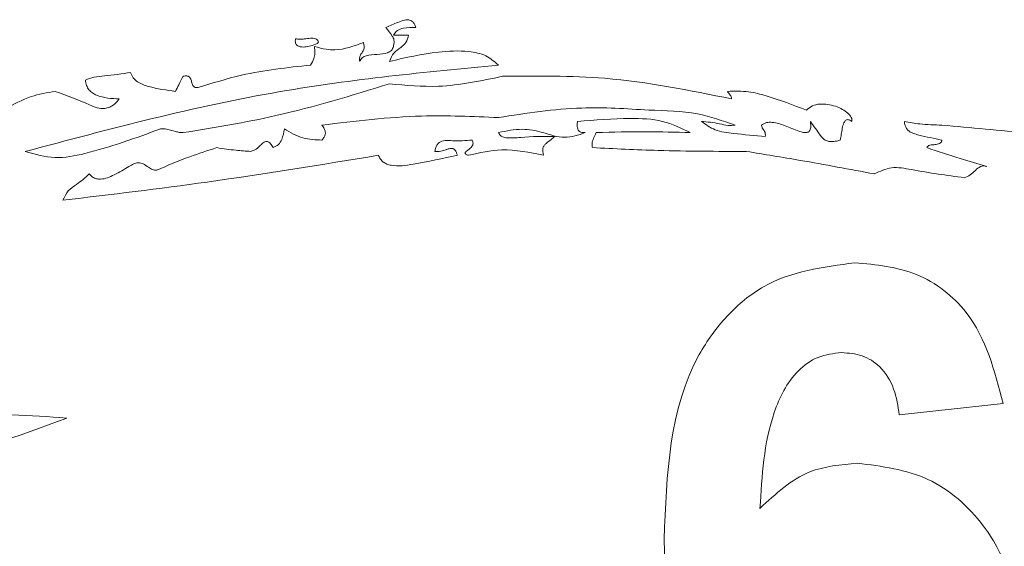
# Paper-space layout 'Sheet1' of a CAD drawing. Header units: millimetres. Extents: x 0 to 4318, y 0 to 2794.
# Tile 27 of 69: x 2352 to 2380, y 798 to 814. Entities that reach past the tile are written whole.
import ezdxf

# ---------------------------------------------------------------- set-up
doc = ezdxf.new("R2010")
doc.units = ezdxf.units.MM
doc.header["$LTSCALE"] = 5

psp = doc.layouts.new('Sheet1')

# ---------------------------------------------------------------- linework, layer by layer
at = {"color": 7, "linetype": 'Continuous', "lineweight": 15}
for p, q in [((2363.121, 813.199), (2362.681, 813.199)), ((2380.458, 802.452), (2377.433, 802.121))]:
    psp.add_line(p, q, dxfattribs=at)
for points, knots in [([(2363.339, 813.419), (2363.326, 813.454), (2363.303, 813.516), (2363.245, 813.588), (2363.148, 813.649), (2362.989, 813.644), (2362.758, 813.547), (2362.58, 813.47), (2362.463, 813.419)], [0, 0, 0, 0, 0.1070409, 0.1926624, 0.2665232, 0.4333363, 0.6277782, 1, 1, 1, 1]), ([(2362.463, 813.419), (2362.525, 813.338), (2362.599, 813.24), (2362.682, 813.119), (2362.701, 813.05), (2362.703, 812.965), (2362.689, 812.904), (2362.681, 812.869)], [0, 0, 0, 0, 0.49255, 0.591558, 0.70011, 0.83141, 1, 1, 1, 1]), ([(2362.567, 812.43), (2362.602, 812.518), (2362.669, 812.69), (2362.886, 812.823), (2363.067, 812.979), (2363.103, 813.123), (2363.121, 813.199)], [0, 0, 0, 0, 0.283536, 0.554125, 0.765822, 1, 1, 1, 1]), ([(2362.681, 813.199), (2362.716, 813.246), (2362.79, 813.345), (2363.031, 813.429), (2363.216, 813.423), (2363.339, 813.419)], [0, 0, 0, 0, 0.240246, 0.497626, 1, 1, 1, 1]), ([(2359.829, 813.093), (2359.824, 813.07), (2359.817, 813.029), (2359.823, 812.97), (2359.844, 812.923), (2359.888, 812.881), (2359.961, 812.854), (2360.078, 812.846), (2360.232, 812.868), (2360.368, 812.911), (2360.458, 812.952), (2360.483, 812.973), (2360.494, 812.981)], [0, 0, 0, 0, 0.0804852, 0.1454189, 0.2012619, 0.2546304, 0.3513155, 0.4631761, 0.6578307, 0.8871936, 0.9540424, 1, 1, 1, 1]), ([(2360.494, 812.981), (2360.492, 812.995), (2360.489, 813.02), (2360.47, 813.053), (2360.443, 813.077), (2360.375, 813.108), (2360.249, 813.107), (2360.096, 813.089), (2359.951, 813.071), (2359.867, 813.086), (2359.829, 813.093)], [0, 0, 0, 0, 0.056416, 0.105416, 0.152343, 0.201503, 0.405666, 0.652927, 0.841723, 1, 1, 1, 1]), ([(2361.808, 812.981), (2361.533, 812.88), (2361.179, 812.749), (2360.687, 812.78), (2360.493, 812.836), (2360.38, 812.869)], [0, 0, 0, 0, 0.587807, 0.759426, 1, 1, 1, 1]), ([(2361.698, 812.43), (2361.693, 812.471), (2361.686, 812.544), (2361.731, 812.639), (2361.779, 812.701), (2361.81, 812.76), (2361.827, 812.821), (2361.827, 812.897), (2361.815, 812.951), (2361.808, 812.981)], [0, 0, 0, 0, 0.2100086, 0.3695856, 0.5213044, 0.6135462, 0.7157017, 0.8395225, 1, 1, 1, 1]), ([(2360.38, 812.869), (2360.385, 812.805), (2360.395, 812.687), (2360.369, 812.496), (2360.304, 812.387), (2360.267, 812.324)], [0, 0, 0, 0, 0.339823, 0.620617, 1, 1, 1, 1]), ([(2362.681, 812.869), (2362.674, 812.847), (2362.662, 812.804), (2362.609, 812.732), (2362.457, 812.65), (2362.2, 812.636), (2361.95, 812.622), (2361.761, 812.547), (2361.718, 812.469), (2361.698, 812.43)], [0, 0, 0, 0, 0.060641, 0.11596, 0.22809, 0.497621, 0.773009, 0.888687, 1, 1, 1, 1]), ([(2365.746, 812.324), (2365.627, 812.425), (2365.377, 812.637), (2364.75, 812.756), (2363.802, 812.715), (2363.039, 812.539), (2362.567, 812.43)], [0, 0, 0, 0, 0.139574, 0.292609, 0.561668, 1, 1, 1, 1]), ([(2351.946, 809.804), (2354.41, 810.46), (2358.944, 811.669), (2363.614, 812.119), (2365.746, 812.324)], [0, 0, 0, 0, 0.543343, 1, 1, 1, 1]), ([(2360.267, 812.324), (2359.59, 812.251), (2358.475, 812.131), (2357.405, 811.797), (2356.984, 811.666)], [0, 0, 0, 0, 0.606341, 1, 1, 1, 1]), ([(2355.018, 812.108), (2354.763, 812.068), (2354.409, 812.012), (2353.958, 811.988), (2353.78, 811.919), (2353.698, 811.886)], [0, 0, 0, 0, 0.5760534, 0.8025612, 1, 1, 1, 1]), ([(2356.325, 811.557), (2356.063, 811.593), (2355.683, 811.646), (2355.26, 811.789), (2355.084, 811.949), (2355.04, 812.054), (2355.018, 812.108)], [0, 0, 0, 0, 0.534706, 0.7731377, 0.8837297, 1, 1, 1, 1]), ([(2353.698, 811.886), (2353.706, 811.833), (2353.721, 811.732), (2353.795, 811.603), (2353.899, 811.507), (2354.183, 811.361), (2354.459, 811.348), (2354.687, 811.338)], [0, 0, 0, 0, 0.129043, 0.241926, 0.350576, 0.463965, 1, 1, 1, 1]), ([(2356.546, 811.996), (2356.503, 811.915), (2356.427, 811.77), (2356.356, 811.622), (2356.325, 811.557)], [0, 0, 0, 0, 0.5584957, 1, 1, 1, 1]), ([(2356.984, 811.666), (2356.968, 811.665), (2356.939, 811.663), (2356.898, 811.672), (2356.862, 811.694), (2356.832, 811.731), (2356.804, 811.8), (2356.784, 811.888), (2356.745, 811.969), (2356.692, 812.001), (2356.652, 812.01), (2356.601, 812.009), (2356.566, 812.001), (2356.546, 811.996)], [0, 0, 0, 0, 0.075901, 0.137937, 0.192782, 0.273724, 0.359837, 0.541721, 0.707912, 0.763693, 0.826658, 0.903379, 1, 1, 1, 1]), ([(2362.567, 811.777), (2361.47, 811.439), (2359.494, 810.829), (2357.454, 810.5), (2356.546, 810.353)], [0, 0, 0, 0, 0.555175, 1, 1, 1, 1]), ([(2365.859, 811.996), (2365.239, 811.864), (2364.15, 811.631), (2363.044, 811.733), (2362.567, 811.777)], [0, 0, 0, 0, 0.569382, 1, 1, 1, 1]), ([(2372.543, 811.338), (2371.316, 811.586), (2369.109, 812.033), (2366.859, 812.008), (2365.859, 811.996)], [0, 0, 0, 0, 0.55579, 1, 1, 1, 1]), ([(2352.821, 811.557), (2352.581, 811.518), (2352.062, 811.434), (2351.207, 810.949), (2350.514, 810.716), (2350.087, 810.572)], [0, 0, 0, 0, 0.248393, 0.53687, 1, 1, 1, 1]), ([(2354.687, 811.338), (2354.643, 811.285), (2354.564, 811.189), (2354.416, 811.093), (2354.24, 811.047), (2354.031, 811.072), (2353.563, 811.28), (2353.154, 811.433), (2352.821, 811.557)], [0, 0, 0, 0, 0.099655, 0.180929, 0.253417, 0.361631, 0.480616, 1, 1, 1, 1]), ([(2374.727, 811.009), (2374.338, 811.157), (2373.787, 811.367), (2373.013, 811.574), (2372.632, 811.563), (2372.427, 811.557)], [0, 0, 0, 0, 0.523706, 0.742984, 1, 1, 1, 1]), ([(2372.427, 811.557), (2372.451, 811.519), (2372.485, 811.466), (2372.537, 811.398), (2372.541, 811.359), (2372.543, 811.338)], [0, 0, 0, 0, 0.538991, 0.753174, 1, 1, 1, 1]), ([(2376.047, 810.679), (2376.05, 810.699), (2376.057, 810.74), (2376.024, 810.83), (2375.93, 810.935), (2375.77, 811.042), (2375.5, 811.159), (2375.195, 811.21), (2374.894, 811.15), (2374.782, 811.055), (2374.727, 811.009)], [0, 0, 0, 0, 0.03688, 0.076815, 0.174898, 0.297987, 0.438027, 0.727925, 0.865302, 1, 1, 1, 1]), ([(2365.746, 810.793), (2366.554, 810.919), (2368.009, 811.145), (2369.477, 811.051), (2370.13, 811.009)], [0, 0, 0, 0, 0.555208, 1, 1, 1, 1]), ([(2370.13, 811.009), (2370.607, 810.998), (2371.471, 810.98), (2372.286, 810.698), (2372.65, 810.572)], [0, 0, 0, 0, 0.553059, 1, 1, 1, 1]), ([(2360.598, 810.572), (2361.565, 810.69), (2363.276, 810.898), (2364.998, 810.825), (2365.746, 810.793)], [0, 0, 0, 0, 0.565281, 1, 1, 1, 1]), ([(2368.05, 810.679), (2368.045, 810.646), (2368.036, 810.584), (2368.04, 810.498), (2368.063, 810.432), (2368.1, 810.389), (2368.147, 810.363), (2368.205, 810.351), (2368.248, 810.352), (2368.271, 810.353)], [0, 0, 0, 0, 0.21239, 0.387412, 0.532901, 0.633013, 0.737432, 0.857254, 1, 1, 1, 1]), ([(2371.336, 810.353), (2371.073, 810.481), (2370.522, 810.747), (2369.384, 810.787), (2368.56, 810.721), (2368.05, 810.679)], [0, 0, 0, 0, 0.259019, 0.541004, 1, 1, 1, 1]), ([(2372.65, 810.572), (2372.579, 810.564), (2372.425, 810.547), (2372.101, 810.643), (2371.839, 810.665), (2371.661, 810.679)], [0, 0, 0, 0, 0.2127761, 0.4634234, 1, 1, 1, 1]), ([(2371.661, 810.679), (2371.791, 810.588), (2372.071, 810.389), (2372.731, 810.311), (2373.218, 810.268), (2373.526, 810.242)], [0, 0, 0, 0, 0.2408893, 0.5208306, 1, 1, 1, 1]), ([(2373.413, 810.572), (2373.46, 810.601), (2373.556, 810.66), (2373.804, 810.658), (2374.119, 810.555), (2374.41, 810.422), (2374.625, 810.359), (2374.718, 810.352), (2374.773, 810.37), (2374.802, 810.388), (2374.824, 810.415), (2374.848, 810.465), (2374.857, 810.557), (2374.846, 810.634), (2374.84, 810.679)], [0, 0, 0, 0, 0.091481, 0.18809, 0.408881, 0.653807, 0.73031, 0.790088, 0.809124, 0.827508, 0.846366, 0.867753, 0.92236, 1, 1, 1, 1]), ([(2374.84, 810.679), (2374.938, 810.543), (2375.061, 810.373), (2375.214, 810.167), (2375.323, 810.107), (2375.441, 810.088), (2375.571, 810.097), (2375.662, 810.122), (2375.713, 810.136)], [0, 0, 0, 0, 0.441063, 0.55062, 0.664166, 0.753187, 0.862369, 1, 1, 1, 1]), ([(2375.713, 810.136), (2375.724, 810.191), (2375.745, 810.305), (2375.768, 810.474), (2375.801, 810.604), (2375.843, 810.683), (2375.874, 810.717), (2375.912, 810.734), (2375.954, 810.733), (2376.001, 810.715), (2376.03, 810.692), (2376.047, 810.679)], [0, 0, 0, 0, 0.21078, 0.434362, 0.642826, 0.710097, 0.768252, 0.813942, 0.862278, 0.922181, 1, 1, 1, 1]), ([(2378.675, 810.572), (2378.46, 810.577), (2378.092, 810.585), (2377.731, 810.652), (2377.581, 810.679)], [0, 0, 0, 0, 0.584702, 1, 1, 1, 1]), ([(2377.581, 810.679), (2377.586, 810.641), (2377.594, 810.568), (2377.641, 810.472), (2377.723, 810.387), (2377.846, 810.322), (2378.171, 810.24), (2378.45, 810.183), (2378.675, 810.136)], [0, 0, 0, 0, 0.08855, 0.165323, 0.238407, 0.352319, 0.477232, 1, 1, 1, 1]), ([(2355.891, 810.461), (2355.166, 810.196), (2354.167, 809.832), (2352.804, 809.555), (2352.232, 809.721), (2351.946, 809.804)], [0, 0, 0, 0, 0.569231, 0.784349, 1, 1, 1, 1]), ([(2356.546, 810.353), (2356.518, 810.354), (2356.455, 810.354), (2356.332, 810.385), (2356.187, 810.424), (2356.031, 810.467), (2355.934, 810.462), (2355.891, 810.461)], [0, 0, 0, 0, 0.125208, 0.283244, 0.563877, 0.80612, 1, 1, 1, 1]), ([(2359.177, 809.915), (2359.23, 809.942), (2359.338, 809.994), (2359.454, 810.195), (2359.483, 810.357), (2359.501, 810.461)], [0, 0, 0, 0, 0.262855, 0.527149, 1, 1, 1, 1]), ([(2359.501, 810.461), (2359.676, 810.358), (2360.016, 810.16), (2360.408, 810.144), (2360.598, 810.136)], [0, 0, 0, 0, 0.51601, 1, 1, 1, 1]), ([(2360.598, 810.136), (2360.619, 810.163), (2360.658, 810.213), (2360.695, 810.296), (2360.7, 810.385), (2360.666, 810.481), (2360.622, 810.54), (2360.598, 810.572)], [0, 0, 0, 0, 0.2135114, 0.3894191, 0.547935, 0.748937, 1, 1, 1, 1]), ([(2368.271, 810.353), (2368.073, 810.285), (2367.659, 810.141), (2367.052, 810.37), (2366.404, 810.494), (2365.976, 810.403), (2365.746, 810.353)], [0, 0, 0, 0, 0.2365, 0.495981, 0.728582, 1, 1, 1, 1]), ([(2368.271, 810.353), (2368.073, 810.285), (2367.659, 810.141), (2367.052, 810.37), (2366.404, 810.494), (2365.976, 810.403), (2365.746, 810.353)], [0, 0, 0, 0, 0.2365, 0.495981, 0.728582, 1, 1, 1, 1]), ([(2365.746, 810.353), (2365.756, 810.333), (2365.774, 810.293), (2365.849, 810.231), (2366.061, 810.179), (2366.586, 810.245), (2367.06, 810.243), (2367.394, 810.242)], [0, 0, 0, 0, 0.038855, 0.076952, 0.165722, 0.412899, 1, 1, 1, 1]), ([(2368.485, 809.915), (2368.48, 809.953), (2368.471, 810.02), (2368.487, 810.113), (2368.535, 810.218), (2368.569, 810.298), (2368.592, 810.353)], [0, 0, 0, 0, 0.245309, 0.43742, 0.605792, 1, 1, 1, 1]), ([(2368.592, 810.353), (2369.081, 810.367), (2369.996, 810.391), (2370.91, 810.365), (2371.336, 810.353)], [0, 0, 0, 0, 0.534487, 1, 1, 1, 1]), ([(2368.592, 810.353), (2369.081, 810.367), (2369.996, 810.391), (2370.91, 810.365), (2371.336, 810.353)], [0, 0, 0, 0, 0.534487, 1, 1, 1, 1]), ([(2373.526, 810.242), (2373.528, 810.269), (2373.532, 810.319), (2373.507, 810.386), (2373.47, 810.439), (2373.427, 810.496), (2373.418, 810.546), (2373.413, 810.572)], [0, 0, 0, 0, 0.232175, 0.413415, 0.579675, 0.777029, 1, 1, 1, 1]), ([(2384.368, 810.024), (2383.317, 810.132), (2381.42, 810.328), (2379.521, 810.497), (2378.675, 810.572)], [0, 0, 0, 0, 0.554175, 1, 1, 1, 1]), ([(2358.518, 809.804), (2358.575, 809.823), (2358.685, 809.861), (2358.801, 809.977), (2358.883, 810.063), (2358.957, 810.101), (2359.01, 810.099), (2359.057, 810.071), (2359.116, 810.012), (2359.152, 809.955), (2359.177, 809.915)], [0, 0, 0, 0, 0.214214, 0.411463, 0.57595, 0.640918, 0.702755, 0.75864, 0.832491, 1, 1, 1, 1]), ([(2364.978, 810.136), (2364.785, 810.12), (2364.52, 810.097), (2364.2, 810.135), (2364.038, 810.094), (2363.956, 810.006), (2363.912, 809.915), (2363.896, 809.844), (2363.887, 809.804)], [0, 0, 0, 0, 0.45431, 0.626285, 0.763302, 0.827004, 0.903153, 1, 1, 1, 1]), ([(2364.87, 809.692), (2364.853, 809.697), (2364.825, 809.707), (2364.793, 809.722), (2364.779, 809.736), (2364.772, 809.745), (2364.769, 809.755), (2364.771, 809.768), (2364.78, 809.784), (2364.803, 809.807), (2364.853, 809.844), (2364.913, 809.888), (2364.967, 809.944), (2364.995, 809.993), (2365.004, 810.042), (2364.999, 810.09), (2364.985, 810.12), (2364.978, 810.136)], [0, 0, 0, 0, 0.089332, 0.149965, 0.17148, 0.189633, 0.205037, 0.220353, 0.253264, 0.295943, 0.380243, 0.561136, 0.666147, 0.76777, 0.836578, 0.911696, 1, 1, 1, 1]), ([(2367.394, 810.242), (2367.311, 810.178), (2367.208, 810.099), (2367.085, 809.999), (2367.048, 809.932), (2367.036, 809.858), (2367.039, 809.779), (2367.052, 809.723), (2367.06, 809.692)], [0, 0, 0, 0, 0.441712, 0.5517, 0.666755, 0.756133, 0.864651, 1, 1, 1, 1]), ([(2378.675, 810.136), (2378.673, 810.124), (2378.67, 810.102), (2378.65, 810.064), (2378.587, 810.016), (2378.469, 810.004), (2378.356, 809.996), (2378.268, 809.966), (2378.245, 809.932), (2378.234, 809.915)], [0, 0, 0, 0, 0.067137, 0.125741, 0.23769, 0.498627, 0.772497, 0.890265, 1, 1, 1, 1]), ([(2355.777, 809.257), (2356.096, 809.393), (2356.671, 809.639), (2357.267, 809.83), (2357.532, 809.915)], [0, 0, 0, 0, 0.554601, 1, 1, 1, 1]), ([(2357.532, 809.915), (2357.718, 809.887), (2358.045, 809.837), (2358.376, 809.814), (2358.518, 809.804)], [0, 0, 0, 0, 0.567844, 1, 1, 1, 1]), ([(2363.887, 809.804), (2363.946, 809.803), (2364.058, 809.802), (2364.194, 809.85), (2364.297, 809.883), (2364.376, 809.898), (2364.444, 809.88), (2364.489, 809.834), (2364.522, 809.771), (2364.537, 809.721), (2364.546, 809.692)], [0, 0, 0, 0, 0.224866, 0.426538, 0.544145, 0.642876, 0.731289, 0.798402, 0.884894, 1, 1, 1, 1]), ([(2367.06, 809.692), (2366.654, 809.776), (2365.921, 809.928), (2365.194, 809.765), (2364.87, 809.692)], [0, 0, 0, 0, 0.554955, 1, 1, 1, 1]), ([(2372.978, 809.804), (2372.119, 809.806), (2370.621, 809.81), (2369.124, 809.884), (2368.485, 809.915)], [0, 0, 0, 0, 0.5729785, 1, 1, 1, 1]), ([(2376.705, 809.148), (2375.984, 809.284), (2374.744, 809.516), (2373.499, 809.719), (2372.978, 809.804)], [0, 0, 0, 0, 0.58163, 1, 1, 1, 1]), ([(2378.234, 809.915), (2378.556, 809.806), (2379.137, 809.609), (2379.727, 809.441), (2379.989, 809.367)], [0, 0, 0, 0, 0.556246, 1, 1, 1, 1]), ([(2362.246, 809.692), (2360.581, 809.419), (2357.523, 808.918), (2354.447, 808.549), (2353.045, 808.381)], [0, 0, 0, 0, 0.544459, 1, 1, 1, 1]), ([(2353.811, 809.148), (2353.842, 809.115), (2353.901, 809.051), (2354.02, 809.002), (2354.242, 808.986), (2354.573, 809.124), (2354.872, 809.31), (2355.099, 809.439), (2355.192, 809.465), (2355.232, 809.476)], [0, 0, 0, 0, 0.085837, 0.163024, 0.240523, 0.504653, 0.818421, 0.920458, 1, 1, 1, 1]), ([(2355.232, 809.476), (2355.285, 809.467), (2355.399, 809.448), (2355.527, 809.349), (2355.651, 809.266), (2355.737, 809.26), (2355.777, 809.257)], [0, 0, 0, 0, 0.2657664, 0.5731799, 0.8036123, 1, 1, 1, 1]), ([(2364.546, 809.692), (2364.12, 809.6), (2363.486, 809.464), (2362.781, 809.355), (2362.491, 809.43), (2362.382, 809.489), (2362.293, 809.576), (2362.262, 809.652), (2362.246, 809.692)], [0, 0, 0, 0, 0.537204, 0.798084, 0.851092, 0.900164, 0.948374, 1, 1, 1, 1]), ([(2379.33, 809.039), (2378.82, 809.107), (2378.12, 809.201), (2377.217, 809.387), (2376.87, 809.225), (2376.705, 809.148)], [0, 0, 0, 0, 0.58262, 0.800923, 1, 1, 1, 1]), ([(2379.989, 809.367), (2379.956, 809.375), (2379.895, 809.39), (2379.77, 809.356), (2379.645, 809.253), (2379.513, 809.109), (2379.39, 809.062), (2379.33, 809.039)], [0, 0, 0, 0, 0.1282377, 0.2445764, 0.4906401, 0.7525144, 1, 1, 1, 1]), ([(2353.045, 808.381), (2353.089, 808.479), (2353.175, 808.672), (2353.498, 808.867), (2353.692, 809.041), (2353.811, 809.148)], [0, 0, 0, 0, 0.2844118, 0.5621324, 1, 1, 1, 1]), ([(2370.576, 798.482), (2370.648, 800.388), (2370.737, 802.774), (2372.371, 805.035), (2373.808, 806.245), (2375.21, 806.433), (2376.141, 806.558)], [0, 0, 0, 0, 0.499472, 0.625208, 0.750933, 1, 1, 1, 1]), ([(2376.141, 806.558), (2376.757, 806.5), (2377.986, 806.384), (2379.815, 804.957), (2380.215, 803.402), (2380.458, 802.452)], [0, 0, 0, 0, 0.280785, 0.560908, 1, 1, 1, 1]), ([(2375.754, 803.937), (2375.517, 803.909), (2375.045, 803.855), (2374.261, 803.28), (2373.507, 801.758), (2373.426, 800.34), (2373.371, 799.392)], [0, 0, 0, 0, 0.124799, 0.249827, 0.498307, 1, 1, 1, 1]), ([(2377.433, 802.121), (2377.395, 802.376), (2377.317, 802.885), (2376.94, 803.521), (2376.362, 803.889), (2375.957, 803.921), (2375.754, 803.937)], [0, 0, 0, 0, 0.280796, 0.560023, 0.779774, 1, 1, 1, 1]), ([(2353.153, 802.026), (2351.736, 801.505), (2349.268, 800.596), (2346.693, 800.062), (2345.597, 799.835)], [0, 0, 0, 0, 0.5738565, 1, 1, 1, 1]), ([(2346.363, 800.605), (2346.892, 800.972), (2347.978, 801.725), (2350.355, 802.229), (2352.089, 802.103), (2353.153, 802.026)], [0, 0, 0, 0, 0.269227, 0.551894, 1, 1, 1, 1]), ([(2373.371, 799.392), (2373.825, 799.814), (2374.637, 800.569), (2375.731, 800.667), (2376.214, 800.71)], [0, 0, 0, 0, 0.559166, 1, 1, 1, 1]), ([(2376.214, 800.71), (2376.924, 800.619), (2378.346, 800.438), (2379.886, 799.068), (2380.749, 797.432), (2380.824, 796.315), (2380.862, 795.756)], [0, 0, 0, 0, 0.27934, 0.559008, 0.779287, 1, 1, 1, 1]), ([(2375.914, 790.626), (2375.015, 790.754), (2373.66, 790.947), (2372.289, 792.138), (2370.723, 794.332), (2370.642, 796.639), (2370.576, 798.482)], [0, 0, 0, 0, 0.248913, 0.374653, 0.500369, 1, 1, 1, 1])]:
    psp.add_open_spline(points, degree=3, knots=knots, dxfattribs=at)

doc.saveas('drawing.dxf')
